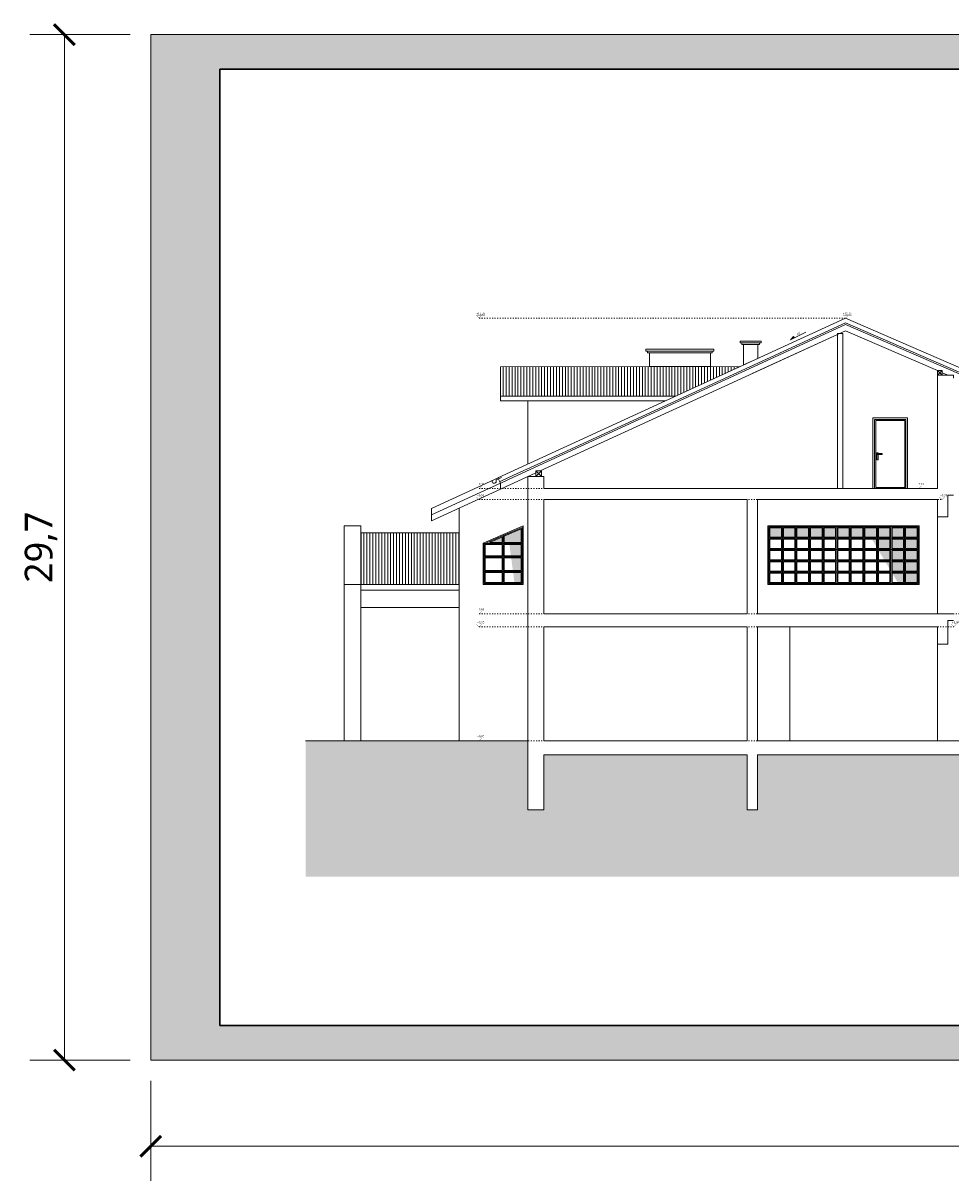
# Model space of a CAD drawing. Header units: millimetres. Extents: x 80301 to 146489, y -78581 to -28273.
# Tile 57 of 135: x 116303 to 118989, y -72567 to -69214. Entities that reach past the tile are written whole.
import ezdxf
from ezdxf.enums import TextEntityAlignment as Align

# ---------------------------------------------------------------- set-up
doc = ezdxf.new("R2010")
doc.units = ezdxf.units.MM
doc.linetypes.add('ACAD_ISO03W100', pattern=[30, 12, -18])
doc.layers.get('0').update_dxf_attribs({"lineweight": 0})
for name, color, linetype, lineweight in [('A-opisram.ART', 250, 'Continuous', 0), ('opis..KF', 250, 'Continuous', 15), ('wymiar..KF', 12, 'Continuous', 5), ('wypełnienie istn..KF', 250, 'Continuous', 0), ('ściana pro..KF', 222, 'Continuous', 30), ('ściany ist..KF', 61, 'Continuous', 5)]:
    doc.layers.add(name, color=color, linetype=linetype, lineweight=lineweight)
doc.layers.add('A-pomocram.ART', color=254, linetype='Continuous', lineweight=0, plot=False)
doc.layers.add('A-wymram.ART', color=10, linetype='Continuous', lineweight=5, plot=False)
doc.layers.add('A-przekrycieram.ART', color=7, linetype='Continuous', lineweight=0, true_color=0xffffff)
doc.layers.add('szraf', color=7, linetype='Continuous', true_color=0xd9d9d9)
doc.styles.add('ARCH', font='segoeuil.ttf')
doc.dimstyles.new('RAMKA', dxfattribs={"dimscale": 20, "dimtxt": 4, "dimasz": 3, "dimexe": 5, "dimexo": 3, "dimgap": 1, "dimtad": 1, "dimdec": 1, "dimlfac": 0.01, "dimtxsty": 'ARCH', "dimblk": 'ARCHTICK', "dimcen": 0, "dimclrd": 256, "dimclre": 256, "dimclrt": 256, "dimadec": 0, "dimazin": 0, "dimtfac": 1, "dimtdec": 1, "dimtofl": 0, "dimtmove": 1, "dimatfit": 3, "dimfxl": 10, "dimfxlon": 1, "dimlwd": 0, "dimlwe": 0, "dimarcsym": 0})

# ---------------------------------------------------------------- blocks, each defined once
blk = doc.blocks.new('*U1077')
at = {"layer": 'opis..KF', "const_width": 1}
for points in [[(35, 15), (-15, 15), (0, 0), (15, 15)], [(2920.3, 15), (2870.3, 15), (2885.3, 0), (2900.3, 15)]]:
    blk.add_lwpolyline(points, dxfattribs=at)
at = {"layer": 'opis..KF', "linetype": 'ACAD_ISO03W100', "ltscale": 0.5}
blk.add_lwpolyline([(0, 0), (2885.3, 0)], dxfattribs=at)
at = {"layer": 'opis..KF', "style": 'ARCH'}
for tag, p in [('±2', (10, 26)), ('±22', (2895.3, 26))]:
    blk.add_attdef(tag, text='', height=12, dxfattribs=at).set_placement(p, align=Align.MIDDLE_CENTER)
blk = doc.blocks.new('*U1076')
at = {"layer": 'opis..KF', "const_width": 1}
for points in [[(35, 15), (-15, 15), (0, 0), (15, 15)], [(2920.3, 15), (2870.3, 15), (2885.3, 0), (2900.3, 15)]]:
    blk.add_lwpolyline(points, dxfattribs=at)
at = {"layer": 'opis..KF', "linetype": 'ACAD_ISO03W100', "ltscale": 0.5}
blk.add_lwpolyline([(0, 0), (2885.3, 0)], dxfattribs=at)
at = {"layer": 'opis..KF', "style": 'ARCH'}
for tag, p in [('±2', (10, 26)), ('±22', (2895.3, 26))]:
    blk.add_attdef(tag, text='', height=12, dxfattribs=at).set_placement(p, align=Align.MIDDLE_CENTER)
blk = doc.blocks.new('*U1078')
at = {"layer": 'opis..KF', "const_width": 1}
for points in [[(35, 15), (-15, 15), (0, 0), (15, 15)], [(2783.7, 15), (2733.7, 15), (2748.7, 0), (2763.7, 15)]]:
    blk.add_lwpolyline(points, dxfattribs=at)
at = {"layer": 'opis..KF', "linetype": 'ACAD_ISO03W100', "ltscale": 0.5}
blk.add_lwpolyline([(0, 0), (2748.7, 0)], dxfattribs=at)
at = {"layer": 'opis..KF', "style": 'ARCH'}
for tag, p in [('±2', (10, 26)), ('±22', (2758.7, 26))]:
    blk.add_attdef(tag, text='', height=12, dxfattribs=at).set_placement(p, align=Align.MIDDLE_CENTER)
blk = doc.blocks.new('*U1080')
at = {"layer": 'opis..KF', "const_width": 1}
for points in [[(35, 15), (-15, 15), (0, 0), (15, 15)], [(2156.8, 15), (2106.8, 15), (2121.8, 0), (2136.8, 15)]]:
    blk.add_lwpolyline(points, dxfattribs=at)
at = {"layer": 'opis..KF', "linetype": 'ACAD_ISO03W100', "ltscale": 0.5}
blk.add_lwpolyline([(0, 0), (2121.8, 0)], dxfattribs=at)
at = {"layer": 'opis..KF', "style": 'ARCH'}
for tag, p in [('±2', (10, 26)), ('±22', (2131.8, 26))]:
    blk.add_attdef(tag, text='', height=12, dxfattribs=at).set_placement(p, align=Align.MIDDLE_CENTER)
blk = doc.blocks.new('*U1221')
at = {"layer": 'opis..KF', "const_width": 1}
for points in [[(35, 15), (-15, 15), (0, 0), (15, 15)], [(2580.2, 15), (2530.2, 15), (2545.2, 0), (2560.2, 15)]]:
    blk.add_lwpolyline(points, dxfattribs=at)
at = {"layer": 'opis..KF', "linetype": 'ACAD_ISO03W100', "ltscale": 0.5}
blk.add_lwpolyline([(0, 0), (2545.2, 0)], dxfattribs=at)
at = {"layer": 'opis..KF', "style": 'ARCH'}
for tag, p in [('±2', (10, 26)), ('±22', (2555.2, 26))]:
    blk.add_attdef(tag, text='', height=12, dxfattribs=at).set_placement(p, align=Align.MIDDLE_CENTER)
blk = doc.blocks.new('*U1081')
at = {"layer": 'opis..KF', "const_width": 1}
for points in [[(35, 15), (-15, 15), (0, 0), (15, 15)], [(2715, 15), (2665, 15), (2680, 0), (2695, 15)]]:
    blk.add_lwpolyline(points, dxfattribs=at)
at = {"layer": 'opis..KF', "linetype": 'ACAD_ISO03W100', "ltscale": 0.5}
blk.add_lwpolyline([(0, 0), (2680, 0)], dxfattribs=at)
at = {"layer": 'opis..KF', "style": 'ARCH'}
for tag, p in [('±2', (10, 26)), ('±22', (2690, 26))]:
    blk.add_attdef(tag, text='', height=12, dxfattribs=at).set_placement(p, align=Align.MIDDLE_CENTER)
blk = doc.blocks.new('_ArchTick')
at = {"color": 0, "linetype": 'ByBlock', "const_width": 0.15}
blk.add_lwpolyline([(-0.5, -0.5), (0.5, 0.5)], dxfattribs=at)
blk = doc.blocks.new('*D1064')
at = {"layer": 'A-wymram.ART', "linetype": 'Continuous', "lineweight": 0, "transparency": 16777216}
for p, q in [((-60, 2970), (-350, 2970)), ((-250, 2970), (-250, 0)), ((-60, 0), (-350, 0))]:
    blk.add_line(p, q, dxfattribs=at)
at = {"layer": 'Defpoints', "color": 0, "lineweight": 35, "transparency": 16777216}
for p in [(0, 2970), (0, 0), (-250, 0)]:
    blk.add_point(p, dxfattribs=at)
at = {"layer": 'A-wymram.ART', "lineweight": 0, "transparency": 16777216, "xscale": 60, "yscale": 60, "zscale": 60}
for p, rotation in [((-250, 2970), 90), ((-250, 0), 270)]:
    blk.add_blockref('_ArchTick', p, dxfattribs=dict(at, rotation=rotation))
at = {"layer": 'A-wymram.ART', "transparency": 16777216, "insert": (-317.6, 1485), "char_height": 80, "attachment_point": 5, "rotation": 90, "style": 'ARCH'}
blk.add_mtext('29,7', dxfattribs=at)
blk = doc.blocks.new('*D1225')
at = {"layer": 'A-wymram.ART', "linetype": 'Continuous', "lineweight": 0, "transparency": 16777216}
for p, q in [((0, -60), (0, -350)), ((6000, -60), (6000, -350)), ((6000, -250), (0, -250))]:
    blk.add_line(p, q, dxfattribs=at)
at = {"layer": 'Defpoints', "color": 0, "transparency": 16777216}
for p in [(0, 0), (6000, 0), (0, -250)]:
    blk.add_point(p, dxfattribs=at)
at = {"layer": 'A-wymram.ART', "lineweight": 0, "transparency": 16777216, "xscale": 60, "yscale": 60, "zscale": 60, "rotation": 180}
blk.add_blockref('_ArchTick', (0, -250), dxfattribs=at)
at = {"layer": 'A-wymram.ART', "lineweight": 0, "transparency": 16777216, "xscale": 60, "yscale": 60, "zscale": 60}
blk.add_blockref('_ArchTick', (6000, -250), dxfattribs=at)
at = {"layer": 'A-wymram.ART', "transparency": 16777216, "insert": (3000, -188.6), "char_height": 80, "attachment_point": 5, "style": 'ARCH'}
blk.add_mtext('60', dxfattribs=at)
blk = doc.blocks.new('*U1557')
at = {"layer": 'A-przekrycieram.ART'}
h = blk.add_hatch(color=256, dxfattribs=at)
h.dxf.hatch_style = 1
h.paths.add_polyline_path([(0, 2970), (6000, 2970), (6000, 0), (0, 0)])
h.paths.add_polyline_path([(200, 2870), (5900, 2870), (5900, 100), (200, 100)], flags=16)
at = {"layer": 'A-opisram.ART', "lineweight": 30}
blk.add_lwpolyline([(200, 2870), (5900, 2870), (5900, 100), (200, 100)], close=True, dxfattribs=at)
at = {"layer": 'A-pomocram.ART'}
blk.add_lwpolyline([(0, 2970), (6000, 2970), (6000, 0), (0, 0)], close=True, dxfattribs=at)
at = {"layer": 'A-wymram.ART'}
dim = blk.add_linear_dim(base=(-250, 0), p1=(0, 2970), p2=(0, 0), angle=90, dimstyle='RAMKA', dxfattribs=at)
dim.commit()
dim.dimension.update_dxf_attribs({"geometry": '*D1064', "text_midpoint": (-317.59, 1485)})
dim = blk.add_linear_dim(base=(0, -250), p1=(6000, 0), p2=(0, 0), dimstyle='RAMKA', dxfattribs=at)
dim.commit()
dim.dimension.update_dxf_attribs({"geometry": '*D1225', "text_midpoint": (3000, -188.63)})

msp = doc.modelspace()

# ---------------------------------------------------------------- hatches: boundary and pattern name
at = {"linetype": 'ByBlock', "lineweight": 9}
h = msp.add_hatch(dxfattribs=at)
h.set_pattern_fill('ANSI31', color=9, scale=2.7, angle=45)
h.set_pattern_definition([(90, (24226.912, -30496.4316), (-8.5725, 2e-15), [])])
h.paths.add_polyline_path([(117684.76, -70208.73), (117684.76, -70293.72), (118193.08, -70293.72), (118377.87, -70208.71)])
at = {"linetype": 'ByBlock', "lineweight": 9, "true_color": 0xb0b0b0}
h = msp.add_hatch(dxfattribs=at)
h.set_pattern_fill('ANSI31', color=253, scale=2.7, angle=45)
h.set_pattern_definition([(90, (24226.912, -30504.4316), (-8.5725, 2e-15), [])])
h.paths.add_polyline_path([(117280.6, -70839.7), (117565.72, -70839.7), (117565.72, -70689.7), (117280.6, -70689.7)])
at = {"layer": 'opis..KF', "lineweight": 15}
h = msp.add_hatch(color=256, dxfattribs=at)
h.dxf.hatch_style = 1
h.paths.add_polyline_path([(118535.95, -70125.59), (118533.69, -70121.14), (118524.81, -70131.25)])
at = {"layer": 'szraf', "linetype": 'ByBlock'}
h = msp.add_hatch(dxfattribs=at)
h.set_pattern_fill('ANSI38', color=9, scale=5)
h.set_pattern_definition([(45, (24226.912, -30504.432), (-11.2253202, 11.2253202), []), (135, (24226.912, -30504.432), (-33.6759605, 11.2253202), [39.6875, -23.8125])])
h.paths.add_polyline_path([(117121.14, -71292.7), (117121.14, -71686.18), (121487.2, -71686.18), (121487.94, -71292.7), (121205.31, -71292.7), (121205.31, -71492.7), (121159.76, -71492.7), (121159.76, -71332.7), (119580.76, -71332.7), (119580.76, -71492.7), (119550.76, -71492.7), (119550.76, -71332.7), (119198.76, -71332.7), (119198.76, -71342.7), (119170.76, -71342.7), (119170.76, -71332.7), (118428.76, -71332.7), (118428.76, -71492.7), (118398.76, -71492.7), (118398.76, -71332.7), (117810.76, -71332.7), (117810.76, -71492.06), (117764.76, -71492.06), (117764.76, -71292.7)])
at = {"layer": 'wypełnienie istn..KF', "true_color": 0xe0e0e0, "transparency": 33554585}
h = msp.add_hatch(color=254, dxfattribs=at)
h.dxf.hatch_style = 1
h.paths.add_polyline_path([(117689.91, -70702.54), (117653.5, -70718.28), (117689.91, -70718.28)])
h.paths.add_polyline_path([(117744.75, -70678.83), (117695.91, -70699.94), (117695.91, -70718.28), (117710.38, -70718.28), (117744.75, -70718.28)])
h.paths.add_polyline_path([(117744.75, -70724.28), (117711.17, -70724.28), (117715.37, -70756.18), (117744.75, -70756.18)])
h.paths.add_polyline_path([(117744.75, -70762.18), (117716.16, -70762.18), (117720.97, -70798.68), (117744.75, -70798.68)])
h.paths.add_polyline_path([(117744.75, -70804.68), (117721.76, -70804.68), (117725.58, -70833.7), (117744.75, -70833.7)])
h = msp.add_hatch(color=254, dxfattribs=at)
h.dxf.hatch_style = 1
h.paths.add_polyline_path([(118812.53, -70774.1), (118799.47, -70774.1), (118812.53, -70795.9)])
h.paths.add_polyline_path([(118498.13, -70675.7), (118464.83, -70675.7), (118464.83, -70702.5), (118498.13, -70702.5)])
h.paths.add_polyline_path([(118537.43, -70675.7), (118504.13, -70675.7), (118504.13, -70702.5), (118537.43, -70702.5)])
h.paths.add_polyline_path([(118576.73, -70675.7), (118543.43, -70675.7), (118543.43, -70702.5), (118576.73, -70702.5)])
h.paths.add_polyline_path([(118616.03, -70675.7), (118582.73, -70675.7), (118582.73, -70702.5), (118616.03, -70702.5)])
h.paths.add_polyline_path([(118655.33, -70675.7), (118622.03, -70675.7), (118622.03, -70702.5), (118655.33, -70702.5)])
h.paths.add_polyline_path([(118694.63, -70675.7), (118661.33, -70675.7), (118661.33, -70702.5), (118694.63, -70702.5)])
h.paths.add_polyline_path([(118733.93, -70675.7), (118700.63, -70675.7), (118700.63, -70702.5), (118733.93, -70702.5)])
h.paths.add_polyline_path([(118773.23, -70675.7), (118739.93, -70675.7), (118739.93, -70702.5), (118756.58, -70702.5), (118773.23, -70702.5)])
h.paths.add_polyline_path([(118773.23, -70708.5), (118760.17, -70708.5), (118773.23, -70730.3)])
h.paths.add_polyline_path([(118812.53, -70708.5), (118779.23, -70708.5), (118779.23, -70735.3), (118812.53, -70735.3)])
h.paths.add_polyline_path([(118812.53, -70675.7), (118779.23, -70675.7), (118779.23, -70702.5), (118812.53, -70702.5)])
h.paths.add_polyline_path([(118851.83, -70675.7), (118818.53, -70675.7), (118818.53, -70702.5), (118851.83, -70702.5)])
h.paths.add_polyline_path([(118851.83, -70708.5), (118818.53, -70708.5), (118818.53, -70735.3), (118851.83, -70735.3)])
h.paths.add_polyline_path([(118891.13, -70708.5), (118857.83, -70708.5), (118857.83, -70735.3), (118891.13, -70735.3)])
h.paths.add_polyline_path([(118891.13, -70675.7), (118857.83, -70675.7), (118857.83, -70702.5), (118891.13, -70702.5)])
h.paths.add_polyline_path([(118891.13, -70741.3), (118857.83, -70741.3), (118857.83, -70768.1), (118891.13, -70768.1)])
h.paths.add_polyline_path([(118891.13, -70774.1), (118857.83, -70774.1), (118857.83, -70800.9), (118891.13, -70800.9)])
h.paths.add_polyline_path([(118891.13, -70806.9), (118857.83, -70806.9), (118857.83, -70833.7), (118891.13, -70833.7)])
h.paths.add_polyline_path([(118851.83, -70806.9), (118819.12, -70806.9), (118835.18, -70833.7), (118851.83, -70833.7)])
h.paths.add_polyline_path([(118851.83, -70774.1), (118818.53, -70774.1), (118818.53, -70800.9), (118851.83, -70800.9)])
h.paths.add_polyline_path([(118851.83, -70741.3), (118818.53, -70741.3), (118818.53, -70768.1), (118851.83, -70768.1)])
h.paths.add_polyline_path([(118812.53, -70741.3), (118779.82, -70741.3), (118795.88, -70768.1), (118812.53, -70768.1)])

# ---------------------------------------------------------------- linework, layer by layer
at = {"layer": 'opis..KF', "lineweight": 15}
msp.add_lwpolyline([(118569.39, -70108.62), (118524.81, -70131.25), (118533.69, -70121.14), (118535.95, -70125.59)], dxfattribs=at)
at = {"layer": 'ściana pro..KF', "color": 8, "lineweight": 9, "true_color": 0x737373}
for p, q in [((117764.76, -70489.03), (117764.76, -70307.72)), ((117485.72, -70638.13), (117684.76, -70546.56)), ((117565.72, -70618.32), (117565.72, -71292.7))]:
    msp.add_line(p, q, dxfattribs=at)
at = {"layer": 'ściana pro..KF', "color": 253, "lineweight": 9, "true_color": 0xb0b0b0}
for p, q in [((117232.68, -70839.7), (117232.68, -71292.7)), ((117280.6, -70839.7), (117280.6, -71292.7)), ((117280.6, -70906.25), (117565.72, -70906.25))]:
    msp.add_line(p, q, dxfattribs=at)
at = {"layer": 'ściana pro..KF', "color": 8, "lineweight": 9, "true_color": 0x737373}
for points in [[(118378.56, -70139.53), (118439.68, -70139.53), (118439.68, -70134.53), (118378.56, -70134.53)], [(118383.56, -70144.53), (118434.68, -70144.53), (118434.68, -70139.53), (118383.56, -70139.53)], [(118116.07, -70208.71), (118292.59, -70208.71), (118292.59, -70168.36), (118116.07, -70168.36)], [(118768.23, -70561.7), (118768.23, -70361.7), (118858.23, -70361.7), (118858.23, -70561.7)], [(118771.23, -70558.7), (118771.23, -70364.7), (118855.23, -70364.7), (118855.23, -70558.7)], [(118776.23, -70460.7), (118790.23, -70460.7), (118790.23, -70462.7), (118776.23, -70462.7)], [(117638.08, -70836.7), (117638.08, -70721.68), (117747.75, -70674.27), (117747.75, -70836.7)], [(117695.91, -70718.28), (117744.75, -70718.28), (117744.75, -70678.83), (117695.91, -70699.94)], [(117653.5, -70718.28), (117689.91, -70718.28), (117689.91, -70702.54)], [(117638.08, -70759.18), (117692.91, -70759.18), (117692.91, -70721.28), (117638.08, -70721.28)], [(117641.08, -70756.18), (117689.91, -70756.18), (117689.91, -70724.28), (117641.08, -70724.28)], [(117692.91, -70759.18), (117747.75, -70759.18), (117747.75, -70721.28), (117692.91, -70721.28)], [(117695.91, -70756.18), (117744.75, -70756.18), (117744.75, -70724.28), (117695.91, -70724.28)], [(117638.08, -70801.68), (117692.91, -70801.68), (117692.91, -70759.18), (117638.08, -70759.18)], [(117641.08, -70798.68), (117689.91, -70798.68), (117689.91, -70762.18), (117641.08, -70762.18)], [(117692.91, -70801.68), (117747.75, -70801.68), (117747.75, -70759.18), (117692.91, -70759.18)], [(117695.91, -70798.68), (117744.75, -70798.68), (117744.75, -70762.18), (117695.91, -70762.18)], [(117638.08, -70836.7), (117692.91, -70836.7), (117692.91, -70801.68), (117638.08, -70801.68)], [(117641.08, -70833.7), (117689.91, -70833.7), (117689.91, -70804.68), (117641.08, -70804.68)], [(117692.91, -70836.7), (117747.75, -70836.7), (117747.75, -70801.68), (117692.91, -70801.68)], [(117695.91, -70833.7), (117744.75, -70833.7), (117744.75, -70804.68), (117695.91, -70804.68)]]:
    msp.add_lwpolyline(points, close=True, dxfattribs=at)
for points in [[(118388.56, -70203.79), (118429.68, -70184.87), (118429.68, -70144.53), (118388.56, -70144.53), (118388.56, -70203.79)], [(118191.74, -70158.36), (118106.07, -70158.36), (118106.07, -70163.36), (118191.74, -70163.36)], [(118191.74, -70163.36), (118111.07, -70163.36), (118111.07, -70168.36), (118191.74, -70168.36)], [(118242.28, -70168.36), (118116.07, -70168.36)], [(118191.74, -70163.36), (118302.59, -70163.36), (118302.59, -70158.36), (118191.74, -70158.36)], [(118242.28, -70168.36), (118297.59, -70168.36), (118297.59, -70163.36), (118191.74, -70163.36)], [(118377.88, -70208.71), (118377.88, -70208.71), (117684.76, -70208.72)], [(117684.76, -70208.72), (117684.76, -70307.72)], [(118193.08, -70293.72), (117684.76, -70293.72)], [(118162.65, -70307.72), (117684.76, -70307.72)], [(118763.23, -70561.7), (118763.23, -70356.7), (118863.23, -70356.7), (118863.23, -70561.7), (118763.23, -70561.7)], [(118778.23, -70460.7), (118778.23, -70458.7), (118774.23, -70458.7), (118774.23, -70478.7), (118778.23, -70478.7), (118778.23, -70462.7)], [(117680.58, -70529.48), (117485.72, -70619.12), (117485.72, -70655.12), (117684.76, -70563.56)], [(117635.08, -70839.7), (117635.08, -70719.7), (117750.75, -70669.7), (117750.75, -70839.7), (117635.08, -70839.7)], [(117692.91, -70721.28), (117747.75, -70721.28), (117747.75, -70674.27), (117692.91, -70697.97), (117692.91, -70721.28)], [(117639, -70721.28), (117692.91, -70721.28), (117692.91, -70697.97), (117638.08, -70721.68)], [(117639.62, -70724.28), (117639.27, -70724.43)]]:
    msp.add_lwpolyline(points, dxfattribs=at)
at = {"layer": 'ściana pro..KF', "color": 253, "lineweight": 9, "true_color": 0xb0b0b0}
for points in [[(117232.68, -70839.7), (117280.6, -70839.7), (117280.6, -70669.7), (117232.68, -70669.7)], [(117280.6, -70839.7), (117565.72, -70839.7), (117565.72, -70689.7), (117280.6, -70689.7)], [(117280.6, -70839.7), (117565.72, -70839.7), (117565.72, -70856.25), (117280.6, -70856.25)]]:
    msp.add_lwpolyline(points, close=True, dxfattribs=at)
at = {"layer": 'ściana pro..KF', "color": 254, "lineweight": 9, "true_color": 0xcfcfcf}
for points in [[(118458.83, -70839.7), (118897.2, -70839.7), (118897.2, -70669.7), (118458.83, -70669.7)], [(118461.83, -70836.7), (118894.2, -70836.7), (118894.2, -70672.7), (118461.83, -70672.7)], [(118461.83, -70705.5), (118501.13, -70705.5), (118501.13, -70672.7), (118461.83, -70672.7)], [(118464.83, -70702.5), (118498.13, -70702.5), (118498.13, -70675.7), (118464.83, -70675.7)], [(118501.13, -70705.5), (118540.43, -70705.5), (118540.43, -70672.7), (118501.13, -70672.7)], [(118504.13, -70702.5), (118537.43, -70702.5), (118537.43, -70675.7), (118504.13, -70675.7)], [(118540.43, -70705.5), (118579.73, -70705.5), (118579.73, -70672.7), (118540.43, -70672.7)], [(118543.43, -70702.5), (118576.73, -70702.5), (118576.73, -70675.7), (118543.43, -70675.7)], [(118579.73, -70705.5), (118619.03, -70705.5), (118619.03, -70672.7), (118579.73, -70672.7)], [(118582.73, -70702.5), (118616.03, -70702.5), (118616.03, -70675.7), (118582.73, -70675.7)], [(118619.03, -70705.5), (118658.33, -70705.5), (118658.33, -70672.7), (118619.03, -70672.7)], [(118622.03, -70702.5), (118655.33, -70702.5), (118655.33, -70675.7), (118622.03, -70675.7)], [(118658.33, -70705.5), (118697.63, -70705.5), (118697.63, -70672.7), (118658.33, -70672.7)], [(118661.33, -70702.5), (118694.63, -70702.5), (118694.63, -70675.7), (118661.33, -70675.7)], [(118697.63, -70705.5), (118736.93, -70705.5), (118736.93, -70672.7), (118697.63, -70672.7)], [(118700.63, -70702.5), (118733.93, -70702.5), (118733.93, -70675.7), (118700.63, -70675.7)], [(118736.93, -70705.5), (118776.23, -70705.5), (118776.23, -70672.7), (118736.93, -70672.7)], [(118739.93, -70702.5), (118773.23, -70702.5), (118773.23, -70675.7), (118739.93, -70675.7)], [(118776.23, -70705.5), (118815.53, -70705.5), (118815.53, -70672.7), (118776.23, -70672.7)], [(118779.23, -70702.5), (118812.53, -70702.5), (118812.53, -70675.7), (118779.23, -70675.7)], [(118815.53, -70705.5), (118854.83, -70705.5), (118854.83, -70672.7), (118815.53, -70672.7)], [(118818.53, -70702.5), (118851.83, -70702.5), (118851.83, -70675.7), (118818.53, -70675.7)], [(118854.83, -70705.5), (118894.13, -70705.5), (118894.13, -70672.7), (118854.83, -70672.7)], [(118857.83, -70702.5), (118891.13, -70702.5), (118891.13, -70675.7), (118857.83, -70675.7)], [(118461.83, -70738.3), (118501.13, -70738.3), (118501.13, -70705.5), (118461.83, -70705.5)], [(118464.83, -70735.3), (118498.13, -70735.3), (118498.13, -70708.5), (118464.83, -70708.5)], [(118501.13, -70738.3), (118540.43, -70738.3), (118540.43, -70705.5), (118501.13, -70705.5)], [(118504.13, -70735.3), (118537.43, -70735.3), (118537.43, -70708.5), (118504.13, -70708.5)], [(118540.43, -70738.3), (118579.73, -70738.3), (118579.73, -70705.5), (118540.43, -70705.5)], [(118543.43, -70735.3), (118576.73, -70735.3), (118576.73, -70708.5), (118543.43, -70708.5)], [(118579.73, -70738.3), (118619.03, -70738.3), (118619.03, -70705.5), (118579.73, -70705.5)], [(118582.73, -70735.3), (118616.03, -70735.3), (118616.03, -70708.5), (118582.73, -70708.5)], [(118619.03, -70738.3), (118658.33, -70738.3), (118658.33, -70705.5), (118619.03, -70705.5)], [(118622.03, -70735.3), (118655.33, -70735.3), (118655.33, -70708.5), (118622.03, -70708.5)], [(118658.33, -70738.3), (118697.63, -70738.3), (118697.63, -70705.5), (118658.33, -70705.5)], [(118661.33, -70735.3), (118694.63, -70735.3), (118694.63, -70708.5), (118661.33, -70708.5)], [(118697.63, -70738.3), (118736.93, -70738.3), (118736.93, -70705.5), (118697.63, -70705.5)], [(118700.63, -70735.3), (118733.93, -70735.3), (118733.93, -70708.5), (118700.63, -70708.5)], [(118736.93, -70738.3), (118776.23, -70738.3), (118776.23, -70705.5), (118736.93, -70705.5)], [(118739.93, -70735.3), (118773.23, -70735.3), (118773.23, -70708.5), (118739.93, -70708.5)], [(118776.23, -70738.3), (118815.53, -70738.3), (118815.53, -70705.5), (118776.23, -70705.5)], [(118779.23, -70735.3), (118812.53, -70735.3), (118812.53, -70708.5), (118779.23, -70708.5)], [(118815.53, -70738.3), (118854.83, -70738.3), (118854.83, -70705.5), (118815.53, -70705.5)], [(118818.53, -70735.3), (118851.83, -70735.3), (118851.83, -70708.5), (118818.53, -70708.5)], [(118854.83, -70738.3), (118894.13, -70738.3), (118894.13, -70705.5), (118854.83, -70705.5)], [(118857.83, -70735.3), (118891.13, -70735.3), (118891.13, -70708.5), (118857.83, -70708.5)], [(118461.83, -70771.1), (118501.13, -70771.1), (118501.13, -70738.3), (118461.83, -70738.3)], [(118464.83, -70768.1), (118498.13, -70768.1), (118498.13, -70741.3), (118464.83, -70741.3)], [(118501.13, -70771.1), (118540.43, -70771.1), (118540.43, -70738.3), (118501.13, -70738.3)], [(118504.13, -70768.1), (118537.43, -70768.1), (118537.43, -70741.3), (118504.13, -70741.3)], [(118540.43, -70771.1), (118579.73, -70771.1), (118579.73, -70738.3), (118540.43, -70738.3)], [(118543.43, -70768.1), (118576.73, -70768.1), (118576.73, -70741.3), (118543.43, -70741.3)], [(118579.73, -70771.1), (118619.03, -70771.1), (118619.03, -70738.3), (118579.73, -70738.3)], [(118582.73, -70768.1), (118616.03, -70768.1), (118616.03, -70741.3), (118582.73, -70741.3)], [(118619.03, -70771.1), (118658.33, -70771.1), (118658.33, -70738.3), (118619.03, -70738.3)], [(118622.03, -70768.1), (118655.33, -70768.1), (118655.33, -70741.3), (118622.03, -70741.3)], [(118658.33, -70771.1), (118697.63, -70771.1), (118697.63, -70738.3), (118658.33, -70738.3)], [(118661.33, -70768.1), (118694.63, -70768.1), (118694.63, -70741.3), (118661.33, -70741.3)], [(118697.63, -70771.1), (118736.93, -70771.1), (118736.93, -70738.3), (118697.63, -70738.3)], [(118700.63, -70768.1), (118733.93, -70768.1), (118733.93, -70741.3), (118700.63, -70741.3)], [(118736.93, -70771.1), (118776.23, -70771.1), (118776.23, -70738.3), (118736.93, -70738.3)], [(118739.93, -70768.1), (118773.23, -70768.1), (118773.23, -70741.3), (118739.93, -70741.3)], [(118776.23, -70771.1), (118815.53, -70771.1), (118815.53, -70738.3), (118776.23, -70738.3)], [(118779.23, -70768.1), (118812.53, -70768.1), (118812.53, -70741.3), (118779.23, -70741.3)], [(118815.53, -70771.1), (118854.83, -70771.1), (118854.83, -70738.3), (118815.53, -70738.3)], [(118818.53, -70768.1), (118851.83, -70768.1), (118851.83, -70741.3), (118818.53, -70741.3)], [(118854.83, -70771.1), (118894.13, -70771.1), (118894.13, -70738.3), (118854.83, -70738.3)], [(118857.83, -70768.1), (118891.13, -70768.1), (118891.13, -70741.3), (118857.83, -70741.3)], [(118461.83, -70803.9), (118501.13, -70803.9), (118501.13, -70771.1), (118461.83, -70771.1)], [(118464.83, -70800.9), (118498.13, -70800.9), (118498.13, -70774.1), (118464.83, -70774.1)], [(118501.13, -70803.9), (118540.43, -70803.9), (118540.43, -70771.1), (118501.13, -70771.1)], [(118504.13, -70800.9), (118537.43, -70800.9), (118537.43, -70774.1), (118504.13, -70774.1)], [(118540.43, -70803.9), (118579.73, -70803.9), (118579.73, -70771.1), (118540.43, -70771.1)], [(118543.43, -70800.9), (118576.73, -70800.9), (118576.73, -70774.1), (118543.43, -70774.1)], [(118579.73, -70803.9), (118619.03, -70803.9), (118619.03, -70771.1), (118579.73, -70771.1)], [(118582.73, -70800.9), (118616.03, -70800.9), (118616.03, -70774.1), (118582.73, -70774.1)], [(118619.03, -70803.9), (118658.33, -70803.9), (118658.33, -70771.1), (118619.03, -70771.1)], [(118622.03, -70800.9), (118655.33, -70800.9), (118655.33, -70774.1), (118622.03, -70774.1)], [(118658.33, -70803.9), (118697.63, -70803.9), (118697.63, -70771.1), (118658.33, -70771.1)], [(118661.33, -70800.9), (118694.63, -70800.9), (118694.63, -70774.1), (118661.33, -70774.1)], [(118697.63, -70803.9), (118736.93, -70803.9), (118736.93, -70771.1), (118697.63, -70771.1)], [(118700.63, -70800.9), (118733.93, -70800.9), (118733.93, -70774.1), (118700.63, -70774.1)], [(118736.93, -70803.9), (118776.23, -70803.9), (118776.23, -70771.1), (118736.93, -70771.1)], [(118739.93, -70800.9), (118773.23, -70800.9), (118773.23, -70774.1), (118739.93, -70774.1)], [(118776.23, -70803.9), (118815.53, -70803.9), (118815.53, -70771.1), (118776.23, -70771.1)], [(118779.23, -70800.9), (118812.53, -70800.9), (118812.53, -70774.1), (118779.23, -70774.1)], [(118815.53, -70803.9), (118854.83, -70803.9), (118854.83, -70771.1), (118815.53, -70771.1)], [(118818.53, -70800.9), (118851.83, -70800.9), (118851.83, -70774.1), (118818.53, -70774.1)], [(118854.83, -70803.9), (118894.13, -70803.9), (118894.13, -70771.1), (118854.83, -70771.1)], [(118857.83, -70800.9), (118891.13, -70800.9), (118891.13, -70774.1), (118857.83, -70774.1)], [(118461.83, -70836.7), (118501.13, -70836.7), (118501.13, -70803.9), (118461.83, -70803.9)], [(118464.83, -70833.7), (118498.13, -70833.7), (118498.13, -70806.9), (118464.83, -70806.9)], [(118501.13, -70836.7), (118540.43, -70836.7), (118540.43, -70803.9), (118501.13, -70803.9)], [(118504.13, -70833.7), (118537.43, -70833.7), (118537.43, -70806.9), (118504.13, -70806.9)], [(118540.43, -70836.7), (118579.73, -70836.7), (118579.73, -70803.9), (118540.43, -70803.9)], [(118543.43, -70833.7), (118576.73, -70833.7), (118576.73, -70806.9), (118543.43, -70806.9)], [(118579.73, -70836.7), (118619.03, -70836.7), (118619.03, -70803.9), (118579.73, -70803.9)], [(118582.73, -70833.7), (118616.03, -70833.7), (118616.03, -70806.9), (118582.73, -70806.9)], [(118619.03, -70836.7), (118658.33, -70836.7), (118658.33, -70803.9), (118619.03, -70803.9)], [(118622.03, -70833.7), (118655.33, -70833.7), (118655.33, -70806.9), (118622.03, -70806.9)], [(118658.33, -70836.7), (118697.63, -70836.7), (118697.63, -70803.9), (118658.33, -70803.9)], [(118661.33, -70833.7), (118694.63, -70833.7), (118694.63, -70806.9), (118661.33, -70806.9)], [(118697.63, -70836.7), (118736.93, -70836.7), (118736.93, -70803.9), (118697.63, -70803.9)], [(118700.63, -70833.7), (118733.93, -70833.7), (118733.93, -70806.9), (118700.63, -70806.9)], [(118736.93, -70836.7), (118776.23, -70836.7), (118776.23, -70803.9), (118736.93, -70803.9)], [(118739.93, -70833.7), (118773.23, -70833.7), (118773.23, -70806.9), (118739.93, -70806.9)], [(118776.23, -70836.7), (118815.53, -70836.7), (118815.53, -70803.9), (118776.23, -70803.9)], [(118779.23, -70833.7), (118812.53, -70833.7), (118812.53, -70806.9), (118779.23, -70806.9)], [(118815.53, -70836.7), (118854.83, -70836.7), (118854.83, -70803.9), (118815.53, -70803.9)], [(118818.53, -70833.7), (118851.83, -70833.7), (118851.83, -70806.9), (118818.53, -70806.9)], [(118854.83, -70836.7), (118894.13, -70836.7), (118894.13, -70803.9), (118854.83, -70803.9)], [(118857.83, -70833.7), (118891.13, -70833.7), (118891.13, -70806.9), (118857.83, -70806.9)]]:
    msp.add_lwpolyline(points, close=True, dxfattribs=at)
at = {"layer": 'ściany ist..KF', "linetype": 'ByBlock'}
for p, q in [((117677.55, -70530.88), (118684.01, -70067.88)), ((117865.45, -70457.94), (118684.01, -70081.38)), ((118684.01, -70067.88), (119158.82, -70274.28)), ((118684.01, -70081.38), (119158.78, -70287.77)), ((117867.54, -70462.48), (118684.01, -70086.89)), ((118414.01, -70228.7), (118684.01, -70104.5)), ((118660.76, -70112.58), (118660.76, -70561.7)), ((118660.76, -70112.58), (118675.76, -70112.58)), ((118675.76, -70112.58), (118675.76, -70561.7)), ((118684.01, -70086.89), (119158.74, -70293.26)), ((118684.01, -70104.5), (118950.33, -70220.27)), ((118949.76, -70219.7), (118963.76, -70233.7)), ((118949.76, -70233.7), (118963.76, -70219.7)), ((118949.76, -70233.7), (118949.76, -70561.7)), ((118963.76, -70226.11), (118981.24, -70233.7)), ((117721.17, -70524.31), (117865.45, -70457.94)), ((117723.26, -70528.85), (117867.54, -70462.48)), ((117787.76, -70510.8), (117803.76, -70526.8)), ((117787.76, -70526.8), (117803.76, -70510.8)), ((117677.55, -70530.88), (117684.76, -70546.56)), ((117682.67, -70542.02), (117686.42, -70540.3)), ((117684.76, -70546.56), (117688.51, -70544.84)), ((117684.76, -70563.56), (117684.76, -70546.56)), ((117686.42, -70540.3), (117721.17, -70524.31)), ((117688.51, -70544.84), (117723.26, -70528.85)), ((117764.76, -70526.8), (117764.76, -71492.7)), ((117764.76, -70526.8), (117810.76, -70526.8)), ((117810.76, -70526.8), (117810.76, -70561.7)), ((118949.76, -70561.7), (117810.76, -70561.7)), ((117810.76, -70593.93), (117810.76, -70924.7)), ((118398.76, -70593.93), (117810.76, -70593.93)), ((118398.76, -70593.93), (118398.76, -70924.7)), ((118949.76, -70593.93), (118428.76, -70593.93)), ((118428.76, -70593.93), (118428.76, -70924.7)), ((118949.76, -70924.7), (118949.76, -70643.93)), ((118398.76, -70924.7), (117810.76, -70924.7)), ((118996.76, -70924.7), (118428.76, -70924.7)), ((117810.76, -70962.6), (117810.76, -71292.7)), ((118398.76, -70962.6), (117810.76, -70962.6)), ((118398.76, -70962.6), (118398.76, -71292.7)), ((118428.76, -70962.6), (118428.76, -71292.7)), ((118949.76, -70962.6), (118428.76, -70962.6)), ((118522.48, -70962.6), (118522.48, -71292.7)), ((118949.76, -71293.37), (118949.76, -71012.6)), ((117764.76, -71292.7), (117121.14, -71292.7)), ((118398.76, -71292.7), (117810.76, -71292.7)), ((119170.76, -71292.7), (118428.76, -71292.7)), ((119170.76, -71292.7), (118786.97, -71292.7)), ((117810.76, -71332.7), (117810.76, -71492.7)), ((118398.76, -71332.7), (117810.76, -71332.7)), ((118398.76, -71332.7), (118398.76, -71492.7)), ((118428.76, -71332.7), (118428.76, -71492.7)), ((119170.76, -71332.7), (118428.76, -71332.7)), ((119170.76, -71332.7), (118786.97, -71332.7)), ((117810.76, -71492.06), (117764.76, -71492.06)), ((118428.76, -71492.7), (118398.76, -71492.7))]:
    msp.add_line(p, q, dxfattribs=at)
for points in [[(117799.59, -70510.8), (118684.01, -70104.5), (118684.01, -70104.5)], [(118949.76, -70233.7), (118949.76, -70219.7), (118963.76, -70219.7), (118963.76, -70233.7), (118949.76, -70233.7)], [(118949.76, -70233.7), (118996.76, -70233.7), (118996.76, -70242.45)], [(117684.76, -70563.56), (117787.76, -70516.24)], [(117803.76, -70526.8), (117787.76, -70526.8), (117787.76, -70510.8), (117803.76, -70510.8), (117803.76, -70526.8)], [(118949.76, -70593.93), (118949.76, -70643.93), (118979.76, -70643.93), (118979.76, -70580.7), (118996.76, -70580.7), (118996.76, -70580.7)], [(118949.76, -70962.6), (118949.76, -71012.6), (118979.76, -71012.6), (118979.76, -70943.7), (118996.76, -70943.7), (118996.76, -70943.7)]]:
    msp.add_lwpolyline(points, dxfattribs=at)
msp.add_lwpolyline([(117660.63, -70538.61), (117660.63, -70540.61, 1), (117672.63, -70540.61), (117672.63, -70536.61), (117688.23, -70529.33)], format="xyb", dxfattribs=at)

# ---------------------------------------------------------------- block references
msp.add_blockref('*U1557', (116672.82, -72216.94))
at = {"layer": 'wymiar..KF', "xscale": 0.5, "yscale": 0.5, "zscale": 0.5}
for name, p, values in [('*U1080', (117623.09, -70067.88), {'±2': '+12,25', '±22': '+12,25'}), ('*U1221', (117623.09, -70561.7), {'±2': '+7,31', '±22': '+7,31'}), ('*U1081', (117623.09, -70593.93), {'±2': '+6,99', '±22': '+6,99'}), ('*U1076', (117623.09, -70924.7), {'±2': '+3,68', '±22': '+3,68'}), ('*U1078', (117623.09, -70962.6), {'±2': '+3,30', '±22': '+3,30'}), ('*U1077', (117623.09, -71292.7), {'±2': '±0,00', '±22': '±0,00'})]:
    msp.add_blockref(name, p, dxfattribs=at).add_auto_attribs(values)

# ---------------------------------------------------------------- texts
at = {"layer": 'opis..KF', "insert": (118548.98, -70112.2), "char_height": 6, "attachment_point": 5, "rotation": 26.91973, "style": 'ARCH'}
msp.add_mtext_dynamic_manual_height_columns('{\\fCentury Gothic|b0|i1|c238|p34;25°}', width=156.7001, gutter_width=70, heights=[0], dxfattribs=at)

doc.saveas('drawing.dxf')
